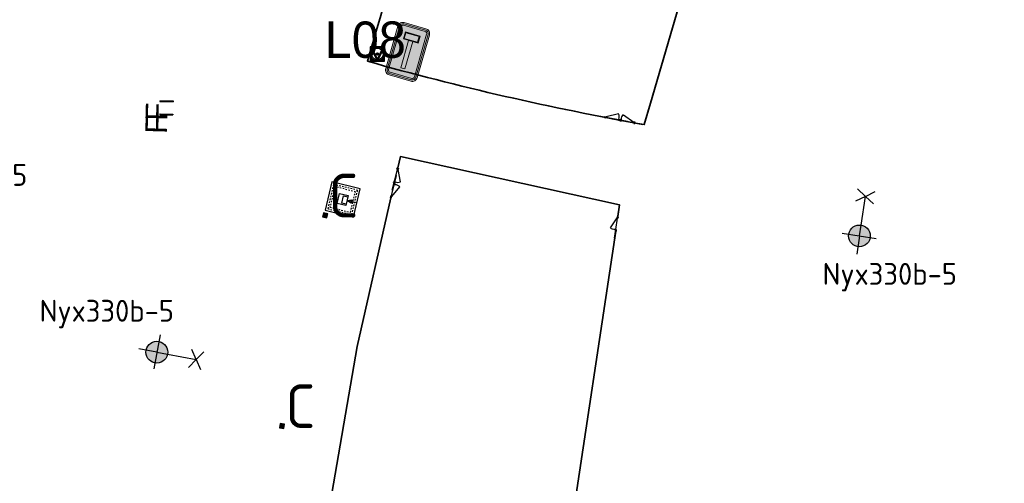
# Model space of a CAD drawing. Header units: metres. Extents: x 167358 to 169466, y 462430 to 462985.
# Tile 15 of 29: x 167527 to 167595, y 462816 to 462848. Entities that reach past the tile are written whole.
import ezdxf
from ezdxf.enums import TextEntityAlignment as Align

# ---------------------------------------------------------------- set-up
doc = ezdxf.new("R2018")
doc.units = ezdxf.units.M
doc.header["$LTSCALE"] = 0.2
doc.linetypes.add('DASHED', pattern=[0.75, 0.5, -0.25])
for name, color, linetype, lineweight in [('N-WE-IE-MEUBILAIR_WEGMEUBILAIR-S', 162, 'Continuous', 25), ('N-WE-IE-MEUBILAIR_WEGMEUBILAIR_CONTAINER-S', 162, 'Continuous', 25), ('N-WE-IE-MEUBILAIR_WEGMEUBILAIR_CONTAINER_ONDERGRONDS-S', 24, 'Continuous', 25), ('N-WE-IE-MEUBILAIR_WEGMEUBILAIR_LICHTMAST-S', 24, 'Continuous', 25), ('N-WE-IE-MEUBILAIR_WEGMEUBILAIR_VERKEERSBORD-S', 92, 'Continuous', 25), ('N-WE-IE-TERREINAFSCHEIDING_KUNSTMATIG_RASTERHEKWERK-G', 213, 'IE-TERREINAFSCHEIDING-KUNSTMATIG-OPEN', 35), ('N-WE-IE-TERREINAFSCHEIDING_KUNSTMATIG_STAAFMATHEKWERK-G', 215, 'IE-TERREINAFSCHEIDING-KUNSTMATIG-OPEN', 35), ('N-WE-VW-VERKEERSTEKEN_BORD_L-S', 7, 'Continuous', 25), ('N-XX-IE-TERREINAFSCHEIDING-DOORGANG-S', 215, 'Continuous', 25)]:
    doc.layers.add(name, color=color, linetype=linetype, lineweight=lineweight)
doc.layers.add('X_uitv', color=7, linetype='Continuous')
doc.styles.add('NLCS-ISO', font='NLCS-ISO.ttf')
doc.styles.add('ZURICH', font='ZURCHN.TTF')
doc.linetypes.add('IE-TERREINAFSCHEIDING-KUNSTMATIG-OPEN', pattern='A,7,-1.5,[67,NLCS.SHX,S=0.75,R=0,X=0,Y=0],-1.5', length=10)
picture_1 = doc.add_image_def('image1.png', size_in_pixel=(1080, 776))

# ---------------------------------------------------------------- blocks, each defined once
blk = doc.blocks.new('N-SIE-WEG_LICHTMAST_1UITHOUDER-SO')
h = blk.add_hatch(color=256)
edge = h.paths.add_edge_path()
edge.add_arc((0, 0), 1.5, 0, 360)
for p, q in [((0, -2.42), (0, 2.33)), ((-5.5, 0), (-6.34, 1.24)), ((-5.5, 0), (-6.34, -1.24)), ((-5.5, 0), (-4.66, 1.24)), ((-1.5, 0), (-5.5, 0)), ((-5.5, 0), (-4.66, -1.24)), ((0, 0), (-1.49, 0)), ((0, 0), (2.52, 0))]:
    blk.add_line(p, q)
blk.add_circle((0, 0), 1.5)
at = {"style": 'ZURICH'}
blk.add_attdef('TYPE', text='', height=3, dxfattribs=at).set_placement((6.91, 5.26), align=Align.BOTTOM_CENTER)
blk = doc.blocks.new('SIE-WEG_CONTAINER_TEGEL')
at = {"flags": 128}
blk.add_lwpolyline([(-0.15, -0.15), (0.15, -0.15), (0.15, 0.15), (-0.15, 0.15)], close=True, dxfattribs=at)
blk.add_solid([(-0.15, 0.15), (-0.15, -0.15), (0.15, 0.15), (0.15, -0.15)])
at = {"style": 'NLCS-ISO'}
blk.add_text('C', height=0.2, dxfattribs=at).set_placement((0, 0), align=Align.MIDDLE_CENTER)
blk.add_attdef('TEGEL', (0.089, 0.257), '', height=3, dxfattribs=at)
blk = doc.blocks.new('SIE-WEG-DOORGANG-SO')
at = {"layer": 'N-XX-IE-TERREINAFSCHEIDING-DOORGANG-S', "flags": 128}
for points in [[(-2, 0), (2, 0)], [(1, 0.09), (1, -0.09)], [(-0.67, -0.78), (0.83, -0.08)]]:
    blk.add_lwpolyline(points, dxfattribs=at)
for points in [[(-1, 0.09), (-0.83, 0.09), (-0.83, -0.09), (-1, -0.09)], [(0.83, 0.09), (1, 0.09), (1, -0.09), (0.83, -0.09)]]:
    blk.add_lwpolyline(points, close=True, dxfattribs=at)
at = {"layer": 'N-XX-IE-TERREINAFSCHEIDING-DOORGANG-S'}
blk.add_arc((-0.03, -0.28), 0.817, 166.6672, 218.1816, dxfattribs=at)
blk = doc.blocks.new('SIE-WEG_FIETSNIET 900 Grijsen Square')
for p, q in [((0.669, 0.603), (-0.019, 0.023)), ((-0.019, 0.023), (0.019, -0.023)), ((0.708, 0.557), (0.019, -0.023)), ((0.027, 0.062), (0.065, 0.016)), ((0.623, 0.564), (0.662, 0.518)), ((0.669, 0.603), (0.708, 0.557))]:
    blk.add_line(p, q)
at = {"style": 'ZURICH', "text_generation_flag": 2}
blk.add_text('F', height=1.5, rotation=310.8509, dxfattribs=at).set_placement((1.16, -0.784))
blk = doc.blocks.new('CONTAINER_ONDERGRONDSE_5000L')
at = {"ltscale": 0.2}
blk.add_lwpolyline([(0, 2), (0, 0), (2, 0), (2, 2)], close=True, dxfattribs=at)
at = {"color": 8, "linetype": 'DASHED', "ltscale": 0.2}
for points in [[(0.145, 1.855), (0.145, 0.145), (1.855, 0.145), (1.855, 1.855)], [(0.275, 1.725), (0.275, 0.275), (1.725, 0.275), (1.725, 1.725)]]:
    blk.add_lwpolyline(points, close=True, dxfattribs=at)
blk.add_lwpolyline([(0.65, 0.7), (0.65, 1.3), (1.35, 1.3), (1.35, 0.7)], close=True)
for points in [[(0.75, 0.7), (0.75, 1), (1.25, 1), (1.25, 0.7)], [(1, 0.7), (1.118, 0.375), (0.882, 0.375), (1, 0.7)], [(1, 0), (1, 0.7)]]:
    blk.add_lwpolyline(points)
blk = doc.blocks.new('N-SVW-VERKEERSTEKEN_BORD_L08-SO')
at = {"true_color": 0x007dc8}
h = blk.add_hatch(color=152, dxfattribs=at)
h.dxf.hatch_style = 1
h.paths.add_polyline_path([(-2.25, 3.05), (-2.25, -3.05, 0.414214), (-1.55, -3.75), (0, -3.75), (0, -3.55), (-1.55, -3.55, -0.414214), (-2.05, -3.05), (-2.05, 3.05, -0.414214), (-1.55, 3.55), (0, 3.55), (0, 3.75), (-1.55, 3.75, 0.414214)])
at = {"true_color": 0xffffff}
h = blk.add_hatch(color=7, dxfattribs=at)
h.dxf.hatch_style = 1
h.paths.add_polyline_path([(-1.55, -3.35, -0.414214), (-1.85, -3.05), (-1.85, 3.05, -0.414214), (-1.55, 3.35), (0, 3.35), (0, 3.55), (-1.55, 3.55, 0.414214), (-2.05, 3.05), (-2.05, -3.05, 0.414214), (-1.55, -3.55), (0, -3.55), (0, -3.35)])
at = {"true_color": 0x007dc8}
h = blk.add_hatch(color=152, dxfattribs=at)
h.dxf.hatch_style = 1
h.paths.add_polyline_path([(0, 3.35), (-1.55, 3.35, 0.414214), (-1.85, 3.05), (-1.85, -3.05, 0.414214), (-1.55, -3.35), (0, -3.35), (0, -2.35), (-0.3, -2.35), (-0.3, 1.55), (-1.05, 1.55), (-1.05, 2.55), (0, 2.55)])
h = blk.add_hatch(color=152, dxfattribs=at)
h.dxf.hatch_style = 1
h.paths.add_polyline_path([(1.55, 3.75), (0, 3.75), (0, 3.55), (1.55, 3.55, -0.414214), (2.05, 3.05), (2.05, -3.05, -0.414214), (1.55, -3.55), (0, -3.55), (0, -3.75), (1.55, -3.75, 0.414214), (2.25, -3.05), (2.25, 3.05, 0.414214)])
at = {"true_color": 0xffffff}
h = blk.add_hatch(color=7, dxfattribs=at)
h.dxf.hatch_style = 1
h.paths.add_polyline_path([(0, -3.35), (0, -3.55), (1.55, -3.55, 0.414214), (2.05, -3.05), (2.05, 3.05, 0.414214), (1.55, 3.55), (0, 3.55), (0, 3.35), (1.55, 3.35, -0.414214), (1.85, 3.05), (1.85, -3.05, -0.414214), (1.55, -3.35)])
at = {"true_color": 0x007dc8}
h = blk.add_hatch(color=152, dxfattribs=at)
h.dxf.hatch_style = 1
h.paths.add_polyline_path([(1.85, 3.05, 0.414214), (1.55, 3.35), (0, 3.35), (0, 2.55), (1.05, 2.55), (1.05, 1.55), (0.3, 1.55), (0.3, -2.35), (0, -2.35), (0, -3.35), (1.55, -3.35, 0.414214), (1.85, -3.05)])
at = {"true_color": 0xffffff}
h = blk.add_hatch(color=7, dxfattribs=at)
h.dxf.hatch_style = 1
h.paths.add_polyline_path([(0, 2.55), (-1.05, 2.55), (-1.05, 1.55), (0, 1.55), (0, 1.65), (-0.95, 1.65), (-0.95, 2.45), (0, 2.45)])
at = {"true_color": 0xff0000}
h = blk.add_hatch(color=1, dxfattribs=at)
h.dxf.hatch_style = 1
h.paths.add_polyline_path([(-0.95, 1.65), (0.95, 1.65), (0.95, 2.45), (-0.95, 2.45)])
at = {"true_color": 0xffffff}
h = blk.add_hatch(color=7, dxfattribs=at)
h.dxf.hatch_style = 1
h.paths.add_polyline_path([(0.3, 1.55), (0.3, -2.35), (-0.3, -2.35), (-0.3, 1.55)])
h = blk.add_hatch(color=7, dxfattribs=at)
h.dxf.hatch_style = 1
h.paths.add_polyline_path([(1.05, 2.55), (0, 2.55), (0, 2.45), (0.95, 2.45), (0.95, 1.65), (0, 1.65), (0, 1.55), (1.05, 1.55)])
at = {"color": 152, "lineweight": 0, "true_color": 0x007dc8}
blk.add_lwpolyline([(-1.55, -3.75), (1.55, -3.75, 0.414214), (2.25, -3.05), (2.25, 3.05, 0.414214), (1.55, 3.75), (-1.55, 3.75, 0.414214), (-2.25, 3.05), (-2.25, -3.05, 0.414214)], format="xyb", close=True, dxfattribs=at)
at = {"color": 7, "lineweight": 0, "true_color": 0xffffff}
for points in [[(-1.55, -3.55), (1.55, -3.55, 0.414214), (2.05, -3.05), (2.05, 3.05, 0.414214), (1.55, 3.55), (-1.55, 3.55, 0.414214), (-2.05, 3.05), (-2.05, -3.05, 0.414214)], [(-1.55, -3.35), (1.55, -3.35, 0.414214), (1.85, -3.05), (1.85, 3.05, 0.414214), (1.55, 3.35), (-1.55, 3.35, 0.414214), (-1.85, 3.05), (-1.85, -3.05, 0.414214)]]:
    blk.add_lwpolyline(points, format="xyb", close=True, dxfattribs=at)
for points in [[(-1.05, 1.55), (1.05, 1.55), (1.05, 2.55), (-1.05, 2.55)], [(-0.95, 1.65), (0.95, 1.65), (0.95, 2.45), (-0.95, 2.45)], [(0.3, 1.55), (0.3, -2.35), (-0.3, -2.35), (-0.3, 1.55)]]:
    blk.add_lwpolyline(points, close=True, dxfattribs=at)
blk = doc.blocks.new('N-SIE-WEG_VERKEERSBORD_PAAL-SO')
h = blk.add_hatch(color=256)
h.dxf.hatch_style = 1
h.paths.add_polyline_path([(-1, 0, 1), (1, 0, 1)])
h.paths.add_polyline_path([(0.8, 0, -1), (-0.8, 0, -1)], flags=16)
h = blk.add_hatch(color=256)
h.dxf.hatch_style = 1
h.paths.add_polyline_path([(0, 1), (-1, 1), (-0.8, 0.6, -0.037994), (-0.7, 0.71), (-0.77, 0.86), (-0.51, 0.86, -0.134934)])
h = blk.add_hatch(color=256)
h.dxf.hatch_style = 1
h.paths.add_polyline_path([(-0.86, 0.72), (-1, 1), (-1, 0, -0.134934), (-0.86, 0.51)])
h = blk.add_hatch(color=256)
h.dxf.hatch_style = 1
h.paths.add_polyline_path([(-0.51, -0.86), (-0.86, -0.86), (-0.86, -0.51, -0.134934), (-1, 0), (-1, -1), (0, -1, -0.134934)])
h = blk.add_hatch(color=256)
h.dxf.hatch_style = 1
h.paths.add_polyline_path([(-0.6, 0.52, 0.050318), (-0.69, 0.39), (-0.11, -0.79, 0.066661), (0.11, -0.79), (0.69, 0.39, 0.050318), (0.6, 0.52), (0, -0.69)])
h = blk.add_hatch(color=256)
h.dxf.hatch_style = 1
h.paths.add_polyline_path([(0.17, 0, 1), (-0.17, 0, 1)])
h = blk.add_hatch(color=256)
h.dxf.hatch_style = 1
h.paths.add_polyline_path([(1, 1), (0, 1, -0.134934), (0.51, 0.86), (0.77, 0.86), (0.7, 0.71, -0.037994), (0.8, 0.6)])
h = blk.add_hatch(color=256)
h.dxf.hatch_style = 1
h.paths.add_polyline_path([(1, 0, -0.134934), (0.86, -0.51), (0.86, -0.86), (0.51, -0.86, -0.134934), (0, -1), (1, -1)])
h = blk.add_hatch(color=256)
h.dxf.hatch_style = 1
h.paths.add_polyline_path([(1, 1), (0.86, 0.72), (0.86, 0.51, -0.134934), (1, 0)])
for points in [[(-1, -1), (1, -1), (1, 1), (-1, 1)], [(-0.86, -0.86), (0.86, -0.86), (0.86, 0.86), (-0.86, 0.86)]]:
    blk.add_lwpolyline(points, close=True)
at = {"flags": 128}
for points in [[(-1, 1), (0, -1), (1, 1)], [(-0.77, 0.86), (0, -0.69), (0.77, 0.86)]]:
    blk.add_lwpolyline(points, close=True, dxfattribs=at)
for radius in [1, 0.796, 0.171]:
    blk.add_circle((0, 0), radius)
at = {"lineweight": 30, "flags": 104}
blk.add_attdef('bordgegevens', text='', height=3, dxfattribs=at).set_placement((2.21, 3.21), align=Align.TOP_LEFT)
at = {"style": 'NLCS-ISO', "flags": 9}
for tag, p in [('PAAL', (2.21, -4.13)), ('LOCATIE', (2.21, -8.3))]:
    blk.add_attdef(tag, p, '', height=3, dxfattribs=at)

msp = doc.modelspace()

# ---------------------------------------------------------------- linework, layer by layer
at = {"layer": 'N-WE-IE-TERREINAFSCHEIDING_KUNSTMATIG_RASTERHEKWERK-G', "flags": 128}
for points in [[(167552.834, 462837.507), (167553.006, 462838.289), (167568.079, 462834.967), (167567.958, 462834.163)], [(167548.069, 462813.811), (167550.031, 462825.231), (167552.357, 462835.459)], [(167567.809, 462833.173), (167564.631, 462812.047)]]:
    msp.add_lwpolyline(points, dxfattribs=at)
at = {"layer": 'N-WE-IE-TERREINAFSCHEIDING_KUNSTMATIG_STAAFMATHEKWERK-G'}
msp.add_lwpolyline([(167558.682, 462868.297, 0.025077), (167550.745, 462844.842, 0.024784), (167569.767, 462840.489), (167570.199, 462841.955), (167584.4, 462890.635, 0.003826), (167572.497, 462893.315), (167569.507, 462885.469), (167566.685, 462886.545), (167563.293, 462877.642), (167559.599, 462867.947)], format="xyb", close=True, dxfattribs=at)

# ---------------------------------------------------------------- block references
at = {"layer": 'N-WE-IE-MEUBILAIR_WEGMEUBILAIR-S', "xscale": -1, "rotation": 39.19862493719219}
for p in [(167537.381, 462842.085), (167537.367, 462841.185)]:
    msp.add_blockref('SIE-WEG_FIETSNIET 900 Grijsen Square', p, dxfattribs=at)
at = {"layer": 'N-WE-IE-MEUBILAIR_WEGMEUBILAIR_CONTAINER-S'}
ref = msp.add_blockref('SIE-WEG_CONTAINER_TEGEL', (167547.833, 462834.254), dxfattribs=dict(at, rotation=256.7259363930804))
ref.add_attrib('TEGEL', 'C', (167548.063, 462834.108), dxfattribs={"layer": '0', "height": 3, "style": 'NLCS-ISO'})
ref = msp.add_blockref('SIE-WEG_CONTAINER_TEGEL', (167547.833, 462834.254), dxfattribs=dict(at, rotation=256.7259363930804))
ref.add_attrib('TEGEL', 'C', (167548.063, 462834.108), dxfattribs={"layer": '0', "height": 3, "style": 'NLCS-ISO'})
ref = msp.add_blockref('SIE-WEG_CONTAINER_TEGEL', (167544.867, 462819.762), dxfattribs=dict(at, rotation=260.6505047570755))
ref.add_attrib('TEGEL', 'C', (167545.106, 462819.632), dxfattribs={"layer": '0', "height": 3, "style": 'NLCS-ISO'})
ref = msp.add_blockref('SIE-WEG_CONTAINER_TEGEL', (167544.867, 462819.762), dxfattribs=dict(at, rotation=260.6505047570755))
ref.add_attrib('TEGEL', 'C', (167545.106, 462819.632), dxfattribs={"layer": '0', "height": 3, "style": 'NLCS-ISO'})
at = {"layer": 'N-WE-IE-MEUBILAIR_WEGMEUBILAIR_CONTAINER_ONDERGRONDS-S', "rotation": 76.38341614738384}
msp.add_blockref('CONTAINER_ONDERGRONDSE_5000L', (167549.778, 462834.132), dxfattribs=at)
at = {"layer": 'N-WE-IE-MEUBILAIR_WEGMEUBILAIR_LICHTMAST-S'}
ref = msp.add_blockref('N-SIE-WEG_LICHTMAST_1UITHOUDER-SO', (167520.149, 462839.313), dxfattribs=dict(at, xscale=0.5, yscale=0.5, zscale=0.5, rotation=269.3593582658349))
ref.add_attrib('TYPE', 'Nyx330b-5', dxfattribs={"layer": '0', "height": 1.5, "style": 'NLCS-ISO'}).set_placement((167522.738, 462835.827), align=Align.BOTTOM_CENTER)
ref = msp.add_blockref('N-SIE-WEG_LICHTMAST_1UITHOUDER-SO', (167584.564, 462832.836), dxfattribs=dict(at, xscale=0.5, yscale=0.5, zscale=0.5, rotation=261.4477668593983))
ref.add_attrib('TYPE', 'Nyx330b-5', dxfattribs={"layer": '0', "height": 1.5, "style": 'NLCS-ISO'}).set_placement((167586.649, 462829.026), align=Align.BOTTOM_CENTER)
ref = msp.add_blockref('N-SIE-WEG_LICHTMAST_1UITHOUDER-SO', (167536.265, 462824.841), dxfattribs=dict(at, xscale=0.5, yscale=0.5, zscale=0.5, rotation=169.3648754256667))
ref.add_attrib('TYPE', 'Nyx330b-5', dxfattribs={"layer": '0', "height": 1.5, "style": 'NLCS-ISO'}).set_placement((167532.822, 462826.49), align=Align.BOTTOM_CENTER)
at = {"layer": 'N-WE-IE-MEUBILAIR_WEGMEUBILAIR_VERKEERSBORD-S', "ltscale": 0.2}
ref = msp.add_blockref('N-SIE-WEG_VERKEERSBORD_PAAL-SO', (167551.427, 462845.341), dxfattribs=dict(at, xscale=0.5, yscale=0.5, zscale=0.5))
lines = msp.add_mtext('L08', dxfattribs={"layer": '0', "insert": (167547.805, 462847.576), "char_height": 2.5, "attachment_point": 1})
ref.add_attrib('bordgegevens', '', (167547.805, 462847.576), dxfattribs={"flags": 104}).embed_mtext(lines)
at = {"layer": 'N-WE-VW-VERKEERSTEKEN_BORD_L-S', "xscale": 0.5, "yscale": 0.5, "zscale": 0.5, "rotation": 343.9697064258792}
msp.add_blockref('N-SVW-VERKEERSTEKEN_BORD_L08-SO', (167553.503, 462845.489), dxfattribs=at)
at = {"layer": 'N-XX-IE-TERREINAFSCHEIDING-DOORGANG-S'}
for p, xscale, yscale, zscale, rotation in [((167567.575, 462840.893), 0.5321099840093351, 0.5321099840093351, 0.5321099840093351, 169.2992415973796), ((167568.621, 462840.698), -0.5321099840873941, 0.5321099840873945, 0.5321099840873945, 169.6099289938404), ((167552.706, 462836.997), 0.5255700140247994, 0.5255700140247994, 0.5255700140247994, 75.95423212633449), ((167552.473, 462835.972), -0.5255700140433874, 0.5255700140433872, 0.5255700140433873, 75.95423092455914), ((167567.884, 462833.668), -0.5002011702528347, 0.5002011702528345, 0.5002011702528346, 261.4444405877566)]:
    msp.add_blockref('SIE-WEG-DOORGANG-SO', p, dxfattribs=dict(at, xscale=xscale, yscale=yscale, zscale=zscale, rotation=rotation))

# ---------------------------------------------------------------- pictures from other files: only their frames are drawn
at = {"layer": 'X_uitv'}
image = msp.add_image(picture_1, insert=(167358.172, 462528.036), size_in_units=(577.77, 415.139), rotation=0.008189, dxfattribs=at)
image.dxf.flags = 7

doc.saveas('drawing.dxf')
